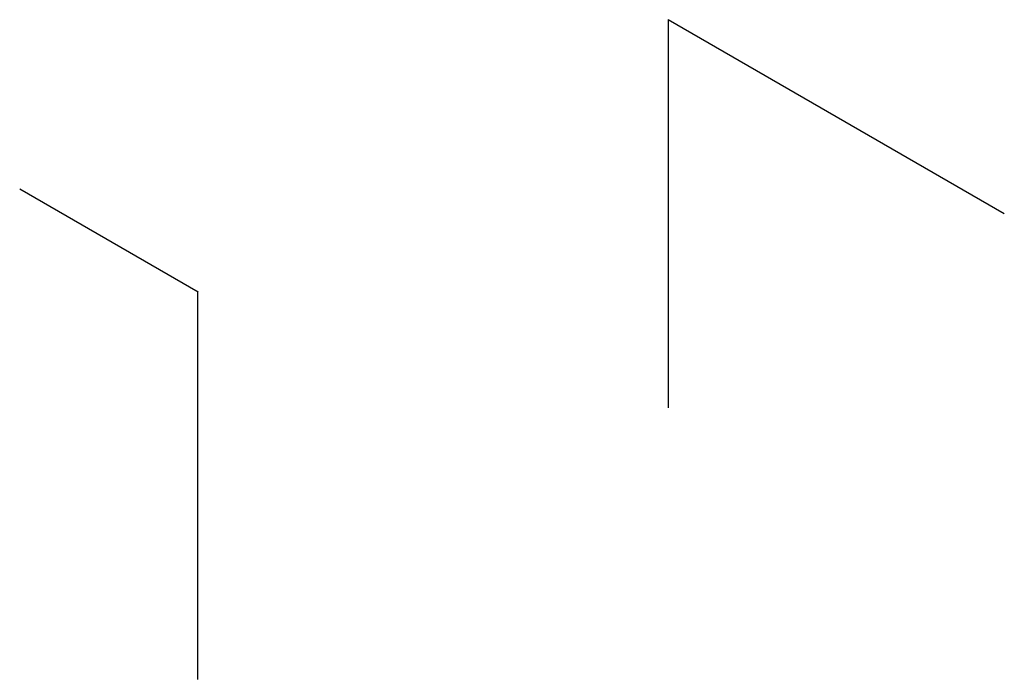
# Paper-space layout 'Sheet1' of a CAD drawing. Header units: millimetres. Extents: x -80341 to 21249, y 0 to 26255.
# Tile 1 of 154: x -80341 to -78270, y 24867 to 26255. Entities that reach past the tile are written whole.
import ezdxf

# ---------------------------------------------------------------- set-up
doc = ezdxf.new("R2010")
doc.units = ezdxf.units.MM
doc.linetypes.add('SLD-Sólida', pattern=[0])
doc.layers.add('DETALHAMENTO', color=8, linetype='SLD-Sólida')

psp = doc.layouts.new('Sheet1')

# ---------------------------------------------------------------- linework, layer by layer
at = {"layer": 'DETALHAMENTO', "ltscale": 25}
for p, q in [((-78269.9, 25845.9), (-78977, 26254.1)), ((-78976.1, 25438), (-78976.1, 26254.6)), ((-80340.6, 25898.3), (-79965.2, 25681.6)), ((-80340.6, 25898.3), (-79965.2, 25681.6)), ((-80340.6, 25898.3), (-79965.2, 25681.6)), ((-79966.1, 24866.5), (-79966.1, 25683.1)), ((-79966.1, 24866.5), (-79966.1, 25683.1)), ((-79966.1, 24866.5), (-79966.1, 25683.1))]:
    psp.add_line(p, q, dxfattribs=at)

doc.saveas('drawing.dxf')
